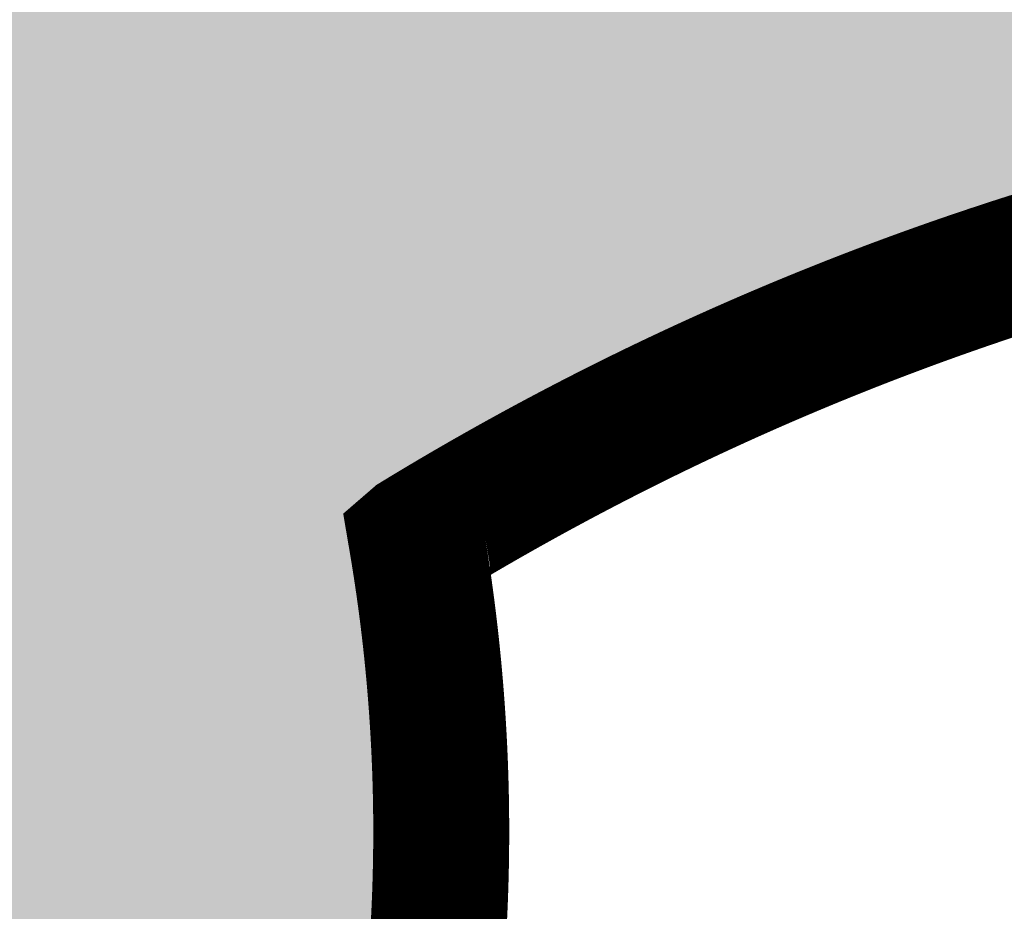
# Model space of a CAD drawing. Header units: feet. Extents: x 1609737 to 1611449, y 574802 to 575794.
# Tile 71 of 256: x 1610306.81 to 1610314.06, y 575085.49 to 575092.05. Entities that reach past the tile are written whole.
import ezdxf

# ---------------------------------------------------------------- set-up
doc = ezdxf.new("R2010")
doc.units = ezdxf.units.FT
doc.header["$MEASUREMENT"] = 0
for name, color, linetype in [('C-GROUTED-BLDR-HTCH-SINGLE', 79, 'Continuous'), ('C-THICKENED EDGE', 3, 'Continuous'), ('C-VOID FILLED RIPRAP', 23, 'Continuous')]:
    doc.layers.add(name, color=color, linetype=linetype)

msp = doc.modelspace()

# ---------------------------------------------------------------- hatches: boundary and pattern name
at = {"layer": 'C-GROUTED-BLDR-HTCH-SINGLE'}
h = msp.add_hatch(color=256, dxfattribs=at)
h.dxf.hatch_style = 1
edge = h.paths.add_edge_path()
edge.add_arc((1610316.381416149, 575074.7089830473), 23.37047450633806, 93.16217020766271, 111.87256529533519, ccw=False)
edge.add_arc((1610315.832433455, 574913.6122022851), 184.4331567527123, 85.39845757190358, 90.229945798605, ccw=False)
edge.add_line((1610330.628723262, 575097.4508791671), (1610331.589420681, 575096.0058023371))
edge.add_arc((1610329.73445033, 575094.818893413), 2.202196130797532, -34.10861566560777, 32.61328029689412, ccw=False)
edge.add_line((1610331.557815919, 575093.5839821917), (1610330.130892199, 575093.3956249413))
edge.add_line((1610330.130892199, 575093.3956249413), (1610327.538104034, 575093.0140339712))
edge.add_arc((1610353.769906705, 574938.1355374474), 157.0842326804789, 99.61297061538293, 104.3287267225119)
edge.add_arc((1610318.703709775, 575074.2705784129), 16.50820328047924, 103.3430100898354, 123.1728165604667)
edge.add_arc((1610297.059208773, 575085.9405079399), 12.79335554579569, -15.56353181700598, 9.664963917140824, ccw=False)
edge.add_arc((1610325.683688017, 575077.9680457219), 16.92063048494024, 164.4364681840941, 210.9882226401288)
edge.add_arc((1610300.754409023, 575062.9959972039), 12.15910795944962, -28.825794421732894, 30.98822264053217, ccw=False)
edge.add_arc((1610321.085541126, 575051.8069404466), 11.04757046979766, 151.174205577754, 207.3019100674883)
edge.add_arc((1610298.440657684, 575146.1925138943), 100.2767645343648, 257.7148752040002, 277.34975181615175, ccw=False)
edge.add_line((1610277.104096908, 575048.2120021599), (1610285.343801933, 575074.6300769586))
edge.add_arc((1610291.439735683, 575075.2288323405), 6.125268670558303, 141.7102701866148, 185.6097175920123, ccw=False)
edge.add_arc((1610278.479811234, 575084.8156880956), 9.99999999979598, 324.6098917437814, 343.2135960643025)
edge.add_arc((1610289.633561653, 575117.3051751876), 35.41279219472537, 265.115733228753, 267.4430163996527, ccw=False)
edge.add_arc((1610297.938967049, 575146.5980482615), 65.56182885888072, 224.5964999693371, 260.05689855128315, ccw=False)
edge.add_arc((1610198.470527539, 575061.0641788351), 65.92852349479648, 36.81035636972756, 38.7497064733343)
edge.add_line((1610249.887371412, 575102.3301257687), (1610248.788713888, 575103.6562827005))
edge.add_arc((1610246.109535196, 575101.7983129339), 3.260375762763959, 34.74072106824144, 103.0919639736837)
edge.add_arc((1610245.10869897, 575108.5883866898), 3.623948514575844, 203.5718451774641, 274.1508850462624, ccw=False)
edge.add_line((1610241.787135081, 575107.1391744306), (1610242.012565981, 575108.1134335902))
edge.add_line((1610242.012565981, 575108.1134335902), (1610236.159054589, 575109.4598738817))
edge.add_line((1610236.159054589, 575109.4598738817), (1610236.170780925, 575109.4671253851))
edge.add_line((1610236.170780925, 575109.4671253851), (1610236.172768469, 575109.4640058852))
edge.add_line((1610236.172768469, 575109.4640058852), (1610235.538605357, 575110.4593409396))
edge.add_line((1610235.538605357, 575110.4593409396), (1610233.521376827, 575113.6880918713))
edge.add_line((1610233.521376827, 575113.6880918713), (1610231.506340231, 575116.9182112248))
edge.add_line((1610231.506340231, 575116.9182112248), (1610230.883699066, 575117.916309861))
edge.add_line((1610230.883699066, 575117.916309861), (1610232.251349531, 575123.6821908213))
edge.add_arc((1610232.103873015, 575125.3243222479), 1.648740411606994, 275.1318511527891, 345.5369916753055)
edge.add_arc((1610236.268058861, 575123.8182373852), 2.791157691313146, 109.5743367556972, 156.9172025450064, ccw=False)
edge.add_arc((1610233.472801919, 575131.5478413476), 5.428406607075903, 290.0394540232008, 317.0243335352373)
edge.add_arc((1610239.42741735, 575126.6198867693), 2.332128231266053, 98.17647146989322, 148.2419603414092, ccw=False)
edge.add_arc((1610239.016144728, 575131.2499733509), 2.323028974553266, 271.9634514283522, 331.6953074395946)
edge.add_line((1610241.061428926, 575130.148485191), (1610248.536678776, 575117.1141299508))
edge.add_line((1610248.536678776, 575117.1141299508), (1610257.01672343, 575107.3576493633))
edge.add_line((1610257.01672343, 575107.3576493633), (1610269.389732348, 575099.2754526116))
edge.add_line((1610269.389732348, 575099.2754526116), (1610276.143500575, 575095.9704919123))
edge.add_line((1610276.143500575, 575095.9704919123), (1610287.83348331, 575093.0855391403))
edge.add_arc((1610292.946841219, 575123.8192557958), 31.15618347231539, 260.5538732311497, 293.5222095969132)
edge.add_arc((1610294.089428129, 575089.2385815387), 12.79335554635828, 28.03659799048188, 28.036950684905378, ccw=False)
edge.add_line((1610305.381451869, 575095.2519122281), (1610307.674898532, 575096.3971279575))

# ---------------------------------------------------------------- linework, layer by layer
msp.add_lwpolyline([(1610287.83348331, 575093.0855391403, 0.1448520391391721), (1610305.381414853, 575095.251981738, -1.538919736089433e-06), (1610305.381451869, 575095.2519122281), (1610307.674898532, 575096.3971279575, -0.08182136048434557), (1610315.092247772, 575098.043873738, -0.02108446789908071), (1610330.628723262, 575097.4508791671), (1610331.589420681, 575096.0058023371, -0.2996429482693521), (1610331.557815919, 575093.5839821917), (1610330.130892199, 575093.3956249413), (1610327.538104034, 575093.0140339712, 0.02057927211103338), (1610314.893943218, 575090.3331577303, 0.08674041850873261), (1610309.670979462, 575088.0883408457, -0.1105268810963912), (1610309.383477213, 575082.5079646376, 0.2059606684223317), (1610311.178085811, 575069.2562582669, -0.2670796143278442), (1610311.406878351, 575057.1335059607, 0.2499199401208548), (1610311.26864855, 575046.7396499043, -0.08588354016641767), (1610277.104096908, 575048.2120021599)], format="xyb", dxfattribs=at)
at = {"layer": 'C-THICKENED EDGE', "const_width": 1, "flags": 128}
msp.add_lwpolyline([(1610309.868084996, 575084.9915988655), (1610309.869009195, 575085.0024649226), (1610309.869924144, 575085.0133319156), (1610309.870829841, 575085.0241998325), (1610309.871726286, 575085.0350686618), (1610309.872613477, 575085.0459383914), (1610309.873491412, 575085.0568090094), (1610309.87436009, 575085.0676805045), (1610309.87521951, 575085.0785528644), (1610309.876069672, 575085.0894260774), (1610309.876910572, 575085.1003001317), (1610309.877742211, 575085.1111750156), (1610309.878564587, 575085.1220507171), (1610309.879377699, 575085.1329272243), (1610309.880181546, 575085.1438045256), (1610309.880976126, 575085.154682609), (1610309.881761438, 575085.1655614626), (1610309.882537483, 575085.1764410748), (1610309.883304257, 575085.1873214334), (1610309.884061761, 575085.1982025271), (1610309.884809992, 575085.2090843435), (1610309.885548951, 575085.2199668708), (1610309.886278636, 575085.2308500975), (1610309.886999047, 575085.2417340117), (1610309.887710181, 575085.2526186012), (1610309.888412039, 575085.2635038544), (1610309.889104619, 575085.2743897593), (1610309.889787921, 575085.2852763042), (1610309.890461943, 575085.2961634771), (1610309.891126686, 575085.3070512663), (1610309.891782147, 575085.3179396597), (1610309.892428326, 575085.3288286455), (1610309.893065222, 575085.339718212), (1610309.893692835, 575085.3506083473), (1610309.894311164, 575085.3614990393), (1610309.894920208, 575085.3723902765), (1610309.895519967, 575085.3832820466), (1610309.896110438, 575085.394174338), (1610309.896691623, 575085.4050671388), (1610309.897263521, 575085.415960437), (1610309.897826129, 575085.4268542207), (1610309.898379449, 575085.4377484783), (1610309.89892348, 575085.4486431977), (1610309.89945822, 575085.4595383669), (1610309.89998367, 575085.4704339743), (1610309.900499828, 575085.4813300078), (1610309.901006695, 575085.4922264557), (1610309.90150427, 575085.503123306), (1610309.901992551, 575085.5140205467), (1610309.90247154, 575085.5249181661), (1610309.902941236, 575085.5358161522), (1610309.903401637, 575085.5467144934), (1610309.903852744, 575085.5576131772), (1610309.904294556, 575085.5685121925), (1610309.904727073, 575085.5794115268), (1610309.905150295, 575085.5903111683), (1610309.905564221, 575085.6012111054), (1610309.905968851, 575085.612111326), (1610309.906364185, 575085.623011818), (1610309.906750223, 575085.63391257), (1610309.907126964, 575085.6448135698), (1610309.907494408, 575085.6557148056), (1610309.907852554, 575085.6666162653), (1610309.908201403, 575085.6775179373), (1610309.908540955, 575085.6884198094), (1610309.908871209, 575085.6993218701), (1610309.909192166, 575085.7102241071), (1610309.909503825, 575085.721126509), (1610309.909806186, 575085.7320290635), (1610309.910099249, 575085.7429317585), (1610309.910383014, 575085.7538345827), (1610309.910657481, 575085.764737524), (1610309.91092265, 575085.7756405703), (1610309.911178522, 575085.7865437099), (1610309.911425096, 575085.7974469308), (1610309.911662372, 575085.8083502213), (1610309.911890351, 575085.8192535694), (1610309.912109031, 575085.8301569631), (1610309.912318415, 575085.8410603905), (1610309.912518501, 575085.8519638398), (1610309.91270929, 575085.8628672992), (1610309.912890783, 575085.8737707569), (1610309.913062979, 575085.8846742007), (1610309.913225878, 575085.8955776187), (1610309.913379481, 575085.9064809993), (1610309.913523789, 575085.9173843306), (1610309.913658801, 575085.9282876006), (1610309.913784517, 575085.9391907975), (1610309.913900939, 575085.9500939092), (1610309.914008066, 575085.9609969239), (1610309.914105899, 575085.9718998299), (1610309.914194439, 575085.9828026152), (1610309.914273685, 575085.9937052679), (1610309.914343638, 575086.0046077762), (1610309.914404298, 575086.015510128), (1610309.914455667, 575086.0264123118), (1610309.914497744, 575086.0373143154), (1610309.91453053, 575086.0482161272), (1610309.914554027, 575086.0591177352), (1610309.914568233, 575086.0700191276), (1610309.91457315, 575086.0809202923), (1610309.914568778, 575086.0918212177), (1610309.914555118, 575086.1027218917), (1610309.914532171, 575086.1136223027), (1610309.914499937, 575086.1245224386), (1610309.914458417, 575086.1354222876), (1610309.914407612, 575086.1463218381), (1610309.914347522, 575086.1572210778), (1610309.914278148, 575086.1681199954), (1610309.914199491, 575086.1790185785), (1610309.914111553, 575086.1899168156), (1610309.914014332, 575086.2008146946), (1610309.913907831, 575086.2117122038), (1610309.913792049, 575086.2226093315), (1610309.91366699, 575086.2335060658), (1610309.913532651, 575086.2444023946), (1610309.913389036, 575086.2552983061), (1610309.913236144, 575086.2661937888), (1610309.913073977, 575086.2770888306), (1610309.912902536, 575086.2879834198), (1610309.912721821, 575086.2988775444), (1610309.912531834, 575086.3097711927), (1610309.912332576, 575086.3206643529), (1610309.912124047, 575086.3315570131), (1610309.911906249, 575086.3424491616), (1610309.911679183, 575086.3533407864), (1610309.91144285, 575086.364231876), (1610309.911197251, 575086.3751224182), (1610309.910942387, 575086.3860124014), (1610309.91067826, 575086.3969018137), (1610309.91040487, 575086.4077906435), (1610309.910122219, 575086.4186788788), (1610309.909830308, 575086.4295665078), (1610309.909529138, 575086.4404535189), (1610309.909218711, 575086.4513399), (1610309.908899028, 575086.4622256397), (1610309.908570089, 575086.473110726), (1610309.908231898, 575086.4839951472), (1610309.907884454, 575086.4948788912), (1610309.907527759, 575086.5057619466), (1610309.907161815, 575086.5166443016), (1610309.906786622, 575086.5275259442), (1610309.906402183, 575086.5384068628), (1610309.906008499, 575086.5492870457), (1610309.905605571, 575086.560166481), (1610309.905193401, 575086.5710451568), (1610309.90477199, 575086.5819230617), (1610309.90434134, 575086.5928001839), (1610309.903901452, 575086.6036765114), (1610309.903452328, 575086.6145520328), (1610309.90299397, 575086.6254267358), (1610309.902526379, 575086.6363006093), (1610309.902049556, 575086.6471736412), (1610309.901563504, 575086.6580458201), (1610309.901068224, 575086.6689171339), (1610309.900563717, 575086.679787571), (1610309.900049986, 575086.6906571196), (1610309.899527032, 575086.7015257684), (1610309.898994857, 575086.7123935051), (1610309.898453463, 575086.7232603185), (1610309.897902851, 575086.7341261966), (1610309.897343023, 575086.7449911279), (1610309.896773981, 575086.7558551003), (1610309.896195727, 575086.7667181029), (1610309.895608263, 575086.777580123), (1610309.895011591, 575086.7884411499), (1610309.894405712, 575086.7993011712), (1610309.893790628, 575086.8101601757), (1610309.893166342, 575086.8210181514), (1610309.892532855, 575086.8318750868), (1610309.89189017, 575086.8427309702), (1610309.891238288, 575086.8535857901), (1610309.890577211, 575086.8644395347), (1610309.889906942, 575086.8752921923), (1610309.889227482, 575086.8861437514), (1610309.888538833, 575086.8969942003), (1610309.887840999, 575086.9078435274), (1610309.88713398, 575086.9186917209), (1610309.886417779, 575086.9295387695), (1610309.885692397, 575086.9403846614), (1610309.884957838, 575086.9512293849), (1610309.884214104, 575086.9620729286), (1610309.883461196, 575086.9729152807), (1610309.882699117, 575086.9837564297), (1610309.881927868, 575086.9945963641), (1610309.881147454, 575087.0054350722), (1610309.880357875, 575087.0162725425), (1610309.879559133, 575087.0271087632), (1610309.878751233, 575087.0379437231), (1610309.877934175, 575087.0487774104), (1610309.877107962, 575087.0596098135), (1610309.876272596, 575087.0704409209), (1610309.87542808, 575087.0812707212), (1610309.874574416, 575087.0920992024), (1610309.873711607, 575087.1029263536), (1610309.872839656, 575087.1137521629), (1610309.871958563, 575087.1245766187), (1610309.871068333, 575087.1353997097), (1610309.870168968, 575087.1462214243), (1610309.86926047, 575087.157041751), (1610309.868342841, 575087.1678606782), (1610309.867416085, 575087.1786781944), (1610309.866480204, 575087.1894942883), (1610309.865535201, 575087.2003089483), (1610309.864581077, 575087.2111221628), (1610309.863617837, 575087.2219339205), (1610309.862645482, 575087.2327442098), (1610309.861664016, 575087.2435530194), (1610309.86067344, 575087.2543603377), (1610309.859673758, 575087.2651661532), (1610309.858664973, 575087.2759704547), (1610309.857647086, 575087.2867732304), (1610309.856620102, 575087.2975744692), (1610309.855584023, 575087.3083741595), (1610309.854538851, 575087.3191722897), (1610309.853484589, 575087.3299688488), (1610309.852421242, 575087.3407638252), (1610309.85134881, 575087.3515572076), (1610309.850267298, 575087.3623489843), (1610309.849176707, 575087.3731391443), (1610309.848077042, 575087.3839276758), (1610309.846968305, 575087.3947145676), (1610309.845850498, 575087.4054998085), (1610309.844723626, 575087.4162833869), (1610309.843587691, 575087.4270652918), (1610309.842442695, 575087.4378455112), (1610309.841288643, 575087.4486240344), (1610309.840125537, 575087.4594008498), (1610309.838953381, 575087.4701759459), (1610309.837772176, 575087.4809493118), (1610309.836581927, 575087.4917209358), (1610309.835382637, 575087.5024908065), (1610309.834174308, 575087.5132589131), (1610309.832956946, 575087.524025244), (1610309.831730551, 575087.5347897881), (1610309.830495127, 575087.5455525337), (1610309.829250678, 575087.5563134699), (1610309.827997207, 575087.5670725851), (1610309.826734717, 575087.5778298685), (1610309.825463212, 575087.5885853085), (1610309.824182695, 575087.599338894), (1610309.822893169, 575087.6100906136), (1610309.821594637, 575087.6208404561), (1610309.820287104, 575087.6315884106), (1610309.818970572, 575087.6423344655), (1610309.817645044, 575087.6530786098), (1610309.816310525, 575087.6638208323), (1610309.814967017, 575087.6745611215), (1610309.813614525, 575087.6852994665), (1610309.812253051, 575087.6960358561), (1610309.810882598, 575087.7067702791), (1610309.809503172, 575087.7175027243), (1610309.808114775, 575087.7282331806), (1610309.80671741, 575087.7389616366), (1610309.805311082, 575087.7496880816), (1610309.803895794, 575087.7604125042), (1610309.802471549, 575087.7711348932), (1610309.801038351, 575087.7818552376), (1610309.799596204, 575087.7925735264), (1610309.798145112, 575087.8032897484), (1610309.796685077, 575087.8140038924), (1610309.795216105, 575087.8247159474), (1610309.793738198, 575087.8354259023), (1610309.79225136, 575087.8461337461), (1610309.790755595, 575087.8568394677), (1610309.789250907, 575087.867543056), (1610309.7877373, 575087.8782444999), (1610309.786214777, 575087.8889437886), (1610309.784683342, 575087.8996409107), (1610309.783143, 575087.9103358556), (1610309.781593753, 575087.921028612), (1610309.780035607, 575087.931719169), (1610309.778468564, 575087.9424075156), (1610309.776892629, 575087.9530936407), (1610309.775307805, 575087.9637775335), (1610309.773714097, 575087.974459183), (1610309.772111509, 575087.9851385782), (1610309.770500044, 575087.995815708), (1610309.768879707, 575088.0064905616), (1610309.767250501, 575088.017163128), (1610309.765612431, 575088.0278333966), (1610309.763965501, 575088.0385013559), (1610309.762309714, 575088.0491669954), (1610309.760645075, 575088.0598303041), (1610309.758971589, 575088.0704912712), (1610309.757289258, 575088.0811498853), (1610309.755598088, 575088.0918061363), (1610309.753898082, 575088.1024600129), (1610309.752189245, 575088.1131115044), (1610309.75047158, 575088.1237605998), (1610309.748745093, 575088.1344072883), (1610309.747009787, 575088.1450515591), (1610309.745265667, 575088.1556934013), (1610309.743512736, 575088.1663328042), (1610309.741750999, 575088.1769697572), (1610309.739980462, 575088.1876042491), (1610309.738201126, 575088.1982362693), (1610309.736412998, 575088.208865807), (1610309.734616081, 575088.2194928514), (1610309.733714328, 575088.2248054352), (1610309.733601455, 575088.2254694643), (1610309.734285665, 575088.2260610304), (1610309.736149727, 575088.2271989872), (1610309.739878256, 575088.229474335), (1610309.754797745, 575088.238568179), (1610309.769725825, 575088.247649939), (1610309.78466248, 575088.2567196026), (1610309.799607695, 575088.2657771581), (1610309.814561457, 575088.2748225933), (1610309.829523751, 575088.2838558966), (1610309.844494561, 575088.2928770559), (1610309.859473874, 575088.3018860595), (1610309.874461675, 575088.3108828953), (1610309.889457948, 575088.3198675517), (1610309.90446268, 575088.3288400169), (1610309.919475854, 575088.3378002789), (1610309.934497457, 575088.346748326), (1610309.949527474, 575088.3556841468), (1610309.96456589, 575088.3646077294), (1610309.97961269, 575088.373519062), (1610309.994667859, 575088.382418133), (1610310.009731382, 575088.3913049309), (1610310.024803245, 575088.400179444), (1610310.039883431, 575088.4090416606), (1610310.054971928, 575088.4178915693), (1610310.070068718, 575088.4267291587), (1610310.085173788, 575088.4355544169), (1610310.100287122, 575088.4443673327), (1610310.115408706, 575088.4531678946), (1610310.130538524, 575088.4619560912), (1610310.145676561, 575088.4707319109), (1610310.160822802, 575088.4794953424), (1610310.175977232, 575088.4882463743), (1610310.191139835, 575088.4969849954), (1610310.206310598, 575088.5057111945), (1610310.221489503, 575088.5144249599), (1610310.236676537, 575088.5231262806), (1610310.251871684, 575088.5318151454), (1610310.267074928, 575088.5404915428), (1610310.282286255, 575088.5491554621), (1610310.297505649, 575088.5578068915), (1610310.312733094, 575088.5664458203), (1610310.327968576, 575088.5750722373), (1610310.343212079, 575088.5836861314), (1610310.358463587, 575088.5922874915), (1610310.373723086, 575088.6008763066), (1610310.38899056, 575088.6094525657), (1610310.404265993, 575088.6180162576), (1610310.419549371, 575088.6265673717), (1610310.434840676, 575088.6351058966), (1610310.450139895, 575088.643631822), (1610310.465447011, 575088.6521451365), (1610310.480762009, 575088.6606458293), (1610310.496084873, 575088.6691338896), (1610310.511415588, 575088.6776093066), (1610310.526754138, 575088.6860720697), (1610310.542100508, 575088.694522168), (1610310.557454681, 575088.7029595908), (1610310.572816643, 575088.7113843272), (1610310.588186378, 575088.7197963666), (1610310.603563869, 575088.7281956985), (1610310.618949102, 575088.7365823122), (1610310.63434206, 575088.7449561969), (1610310.649742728, 575088.7533173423), (1610310.665151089, 575088.7616657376), (1610310.680567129, 575088.7700013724), (1610310.69599083, 575088.7783242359), (1610310.711422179, 575088.7866343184), (1610310.726861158, 575088.7949316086), (1610310.742307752, 575088.8032160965), (1610310.757761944, 575088.8114877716), (1610310.77322372, 575088.8197466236), (1610310.788693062, 575088.827992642), (1610310.804169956, 575088.8362258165), (1610310.819654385, 575088.8444461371), (1610310.835146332, 575088.8526535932), (1610310.850645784, 575088.8608481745), (1610310.866152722, 575088.8690298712), (1610310.881667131, 575088.8771986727), (1610310.897188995, 575088.885354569), (1610310.912718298, 575088.89349755), (1610310.928255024, 575088.9016276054), (1610310.943799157, 575088.9097447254), (1610310.95935068, 575088.9178488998), (1610310.974909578, 575088.9259401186), (1610310.990475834, 575088.9340183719), (1610311.006049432, 575088.9420836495), (1610311.021630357, 575088.9501359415), (1610311.03721859, 575088.958175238), (1610311.052814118, 575088.9662015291), (1610311.068416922, 575088.974214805), (1610311.084026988, 575088.982215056), (1610311.099644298, 575088.9902022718), (1610311.115268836, 575088.9981764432), (1610311.130900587, 575089.0061375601), (1610311.146539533, 575089.0140856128), (1610311.162185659, 575089.0220205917), (1610311.177838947, 575089.029942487), (1610311.193499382, 575089.0378512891), (1610311.209166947, 575089.0457469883), (1610311.224841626, 575089.0536295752), (1610311.240523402, 575089.0614990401), (1610311.256212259, 575089.0693553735), (1610311.27190818, 575089.0771985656), (1610311.287611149, 575089.0850286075), (1610311.303321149, 575089.0928454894), (1610311.319038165, 575089.1006492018), (1610311.334762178, 575089.1084397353), (1610311.350493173, 575089.1162170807), (1610311.366231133, 575089.1239812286), (1610311.381976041, 575089.1317321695), (1610311.397727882, 575089.1394698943), (1610311.413486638, 575089.1471943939), (1610311.429252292, 575089.1549056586), (1610311.445024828, 575089.1626036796), (1610311.46080423, 575089.1702884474), (1610311.476590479, 575089.1779599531), (1610311.492383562, 575089.1856181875), (1610311.508183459, 575089.1932631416), (1610311.523990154, 575089.2008948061), (1610311.539803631, 575089.208513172), (1610311.555623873, 575089.2161182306), (1610311.571450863, 575089.2237099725), (1610311.587284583, 575089.231288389), (1610311.603125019, 575089.2388534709), (1610311.618972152, 575089.2464052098), (1610311.634825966, 575089.2539435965), (1610311.650686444, 575089.2614686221), (1610311.666553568, 575089.2689802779), (1610311.682427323, 575089.2764785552), (1610311.69830769, 575089.283963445), (1610311.714194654, 575089.2914349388), (1610311.730088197, 575089.2988930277), (1610311.745988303, 575089.3063377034), (1610311.761894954, 575089.3137689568), (1610311.777808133, 575089.3211867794), (1610311.793727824, 575089.3285911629), (1610311.809654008, 575089.3359820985), (1610311.82558667, 575089.3433595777), (1610311.841525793, 575089.350723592), (1610311.857471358, 575089.358074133), (1610311.873423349, 575089.3654111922), (1610311.889381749, 575089.3727347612), (1610311.905346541, 575089.3800448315), (1610311.921317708, 575089.387341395), (1610311.937295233, 575089.3946244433), (1610311.953279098, 575089.4018939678), (1610311.969269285, 575089.4091499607), (1610311.98526578, 575089.4163924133), (1610312.001268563, 575089.423621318), (1610312.017277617, 575089.4308366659), (1610312.033292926, 575089.4380384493), (1610312.049314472, 575089.44522666), (1610312.065342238, 575089.4524012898), (1610312.081376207, 575089.4595623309), (1610312.097416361, 575089.4667097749), (1610312.113462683, 575089.4738436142), (1610312.129515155, 575089.4809638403), (1610312.145573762, 575089.4880704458), (1610312.161638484, 575089.4951634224), (1610312.177709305, 575089.5022427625), (1610312.193786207, 575089.509308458), (1610312.209869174, 575089.5163605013), (1610312.225958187, 575089.5233988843), (1610312.242053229, 575089.5304235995), (1610312.258154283, 575089.537434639), (1610312.274261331, 575089.5444319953), (1610312.290374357, 575089.5514156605), (1610312.306493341, 575089.5583856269), (1610312.322618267, 575089.5653418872), (1610312.338749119, 575089.5722844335), (1610312.354885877, 575089.5792132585), (1610312.371028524, 575089.5861283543), (1610312.387177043, 575089.5930297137), (1610312.403331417, 575089.5999173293), (1610312.419491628, 575089.6067911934), (1610312.435657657, 575089.6136512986), (1610312.451829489, 575089.6204976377), (1610312.468007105, 575089.6273302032), (1610312.484190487, 575089.634148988), (1610312.500379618, 575089.6409539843), (1610312.516574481, 575089.6477451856), (1610312.532775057, 575089.6545225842), (1610312.548981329, 575089.6612861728), (1610312.565193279, 575089.6680359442), (1610312.58141089, 575089.6747718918), (1610312.597634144, 575089.681494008), (1610312.613863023, 575089.6882022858), (1610312.630097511, 575089.6948967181), (1610312.646337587, 575089.7015772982), (1610312.662583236, 575089.7082440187), (1610312.678834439, 575089.7148968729), (1610312.69509118, 575089.7215358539), (1610312.711353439, 575089.7281609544), (1610312.727621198, 575089.7347721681), (1610312.743894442, 575089.7413694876), (1610312.76017315, 575089.7479529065), (1610312.776457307, 575089.754522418), (1610312.792746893, 575089.7610780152), (1610312.809041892, 575089.7676196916), (1610312.825342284, 575089.77414744), (1610312.841648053, 575089.7806612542), (1610312.85795918, 575089.7871611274), (1610312.874275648, 575089.7936470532), (1610312.890597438, 575089.8001190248), (1610312.906924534, 575089.8065770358), (1610312.923256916, 575089.8130210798), (1610312.939594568, 575089.8194511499), (1610312.95593747, 575089.8258672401), (1610312.972285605, 575089.8322693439), (1610312.988638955, 575089.8386574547), (1610313.004997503, 575089.8450315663), (1610313.02136123, 575089.8513916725), (1610313.037730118, 575089.8577377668), (1610313.05410415, 575089.8640698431), (1610313.070483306, 575089.870387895), (1610313.08686757, 575089.8766919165), (1610313.103256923, 575089.8829819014), (1610313.119651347, 575089.8892578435), (1610313.136050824, 575089.8955197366), (1610313.152455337, 575089.9017675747), (1610313.168864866, 575089.9080013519), (1610313.185279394, 575089.914221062), (1610313.201698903, 575089.9204266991), (1610313.218123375, 575089.9266182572), (1610313.234552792, 575089.9327957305), (1610313.250987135, 575089.9389591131), (1610313.267426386, 575089.945108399), (1610313.283870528, 575089.9512435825), (1610313.300319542, 575089.9573646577), (1610313.31677341, 575089.9634716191), (1610313.333232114, 575089.9695644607), (1610313.349695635, 575089.9756431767), (1610313.366163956, 575089.9817077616), (1610313.382637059, 575089.9877582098), (1610313.399114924, 575089.9937945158), (1610313.415597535, 575089.9998166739), (1610313.432084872, 575090.0058246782), (1610313.448576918, 575090.0118185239), (1610313.465073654, 575090.0177982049), (1610313.481575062, 575090.023763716), (1610313.498081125, 575090.029715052), (1610313.514591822, 575090.0356522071), (1610313.531107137, 575090.0415751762), (1610313.547627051, 575090.0474839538), (1610313.564151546, 575090.0533785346), (1610313.580680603, 575090.0592589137), (1610313.597214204, 575090.0651250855), (1610313.613752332, 575090.0709770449), (1610313.630294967, 575090.0768147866), (1610313.646842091, 575090.0826383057), (1610313.663393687, 575090.088447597), (1610313.679949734, 575090.0942426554), (1610313.696510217, 575090.1000234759), (1610313.713075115, 575090.1057900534), (1610313.72964441, 575090.111542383), (1610313.746218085, 575090.1172804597), (1610313.762796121, 575090.1230042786), (1610313.7793785, 575090.1287138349), (1610313.795965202, 575090.1344091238), (1610313.81255621, 575090.1400901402), (1610313.829151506, 575090.1457568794), (1610313.845751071, 575090.1514093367), (1610313.862354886, 575090.1570475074), (1610313.878962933, 575090.1626713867), (1610313.895575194, 575090.1682809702), (1610313.91219165, 575090.1738762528), (1610313.928812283, 575090.1794572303), (1610313.945437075, 575090.1850238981), (1610313.962066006, 575090.1905762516), (1610313.978699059, 575090.196114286), (1610313.995336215, 575090.2016379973), (1610314.011977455, 575090.2071473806), (1610314.028622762, 575090.212642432), (1610314.045272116, 575090.2181231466), (1610314.061925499, 575090.2235895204), (1610314.078582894, 575090.229041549), (1610314.095244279, 575090.2344792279), (1610314.111909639, 575090.2399025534), (1610314.128578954, 575090.2453115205), (1610314.145252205, 575090.2507061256), (1610314.161929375, 575090.2560863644), (1610314.178610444, 575090.261452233), (1610314.195295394, 575090.2668037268), (1610314.211984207, 575090.2721408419), (1610314.228676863, 575090.2774635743), (1610314.245373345, 575090.2827719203), (1610314.262073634, 575090.2880658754), (1610314.278777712, 575090.2933454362), (1610314.295485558, 575090.2986105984), (1610314.312197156, 575090.3038613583), (1610314.328912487, 575090.3090977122), (1610314.345631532, 575090.314319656), (1610314.362354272, 575090.319527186), (1610314.379080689, 575090.3247202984), (1610314.395810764, 575090.3298989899), (1610314.412544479, 575090.3350632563), (1610314.429281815, 575090.3402130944), (1610314.446022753, 575090.3453485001), (1610314.462767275, 575090.35046947), (1610314.479515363, 575090.3555760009), (1610314.496266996, 575090.3606680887), (1610314.513022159, 575090.3657457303), (1610314.52978083, 575090.3708089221), (1610314.546542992, 575090.3758576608), (1610314.563308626, 575090.3808919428)], dxfattribs=at)
at = {"layer": 'C-VOID FILLED RIPRAP', "linetype": 'Continuous'}
msp.add_lwpolyline([(1610309.842889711, 575085.4851201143), (1610309.843275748, 575085.4960208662), (1610309.843652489, 575085.5069218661), (1610309.844019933, 575085.5178231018), (1610309.844378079, 575085.5287245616), (1610309.844726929, 575085.5396262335), (1610309.84506648, 575085.5505281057), (1610309.845396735, 575085.5614301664), (1610309.845717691, 575085.5723324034), (1610309.84602935, 575085.5832348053), (1610309.846331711, 575085.5941373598), (1610309.846624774, 575085.6050400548), (1610309.846908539, 575085.615942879), (1610309.847183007, 575085.6268458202), (1610309.847448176, 575085.6377488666), (1610309.847704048, 575085.6486520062), (1610309.847950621, 575085.659555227), (1610309.848187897, 575085.6704585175), (1610309.848415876, 575085.6813618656), (1610309.848634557, 575085.6922652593), (1610309.84884394, 575085.7031686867), (1610309.849044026, 575085.7140721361), (1610309.849234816, 575085.7249755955), (1610309.849416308, 575085.7358790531), (1610309.849588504, 575085.7467824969), (1610309.849751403, 575085.757685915), (1610309.849905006, 575085.7685892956), (1610309.850049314, 575085.7794926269), (1610309.850184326, 575085.7903958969), (1610309.850310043, 575085.8012990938), (1610309.850426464, 575085.8122022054), (1610309.850533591, 575085.8231052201), (1610309.850631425, 575085.8340081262), (1610309.850719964, 575085.8449109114), (1610309.85079921, 575085.8558135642), (1610309.850869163, 575085.8667160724), (1610309.850929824, 575085.8776184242), (1610309.850981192, 575085.8885206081), (1610309.85102327, 575085.8994226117), (1610309.851056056, 575085.9103244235), (1610309.851079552, 575085.9212260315), (1610309.851093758, 575085.9321274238), (1610309.851098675, 575085.9430285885), (1610309.851094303, 575085.9539295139), (1610309.851080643, 575085.964830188), (1610309.851057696, 575085.9757305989), (1610309.851025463, 575085.9866307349), (1610309.850983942, 575085.9975305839), (1610309.850933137, 575086.0084301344), (1610309.850873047, 575086.0193293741), (1610309.850803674, 575086.0302282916), (1610309.850725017, 575086.0411268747), (1610309.850637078, 575086.0520251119), (1610309.850539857, 575086.0629229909), (1610309.850433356, 575086.0738205), (1610309.850317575, 575086.0847176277), (1610309.850192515, 575086.095614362), (1610309.850058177, 575086.1065106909), (1610309.849914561, 575086.1174066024), (1610309.84976167, 575086.1283020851), (1610309.849599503, 575086.1391971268), (1610309.849428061, 575086.1500917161), (1610309.849247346, 575086.1609858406), (1610309.84905736, 575086.171879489), (1610309.848858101, 575086.1827726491), (1610309.848649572, 575086.1936653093), (1610309.848431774, 575086.2045574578), (1610309.848204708, 575086.2154490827), (1610309.847968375, 575086.2263401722), (1610309.847722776, 575086.2372307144), (1610309.847467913, 575086.2481206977), (1610309.847203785, 575086.2590101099), (1610309.846930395, 575086.2698989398), (1610309.846647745, 575086.280787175), (1610309.846355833, 575086.2916748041), (1610309.846054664, 575086.3025618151), (1610309.845744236, 575086.3134481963), (1610309.845424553, 575086.324333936), (1610309.845095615, 575086.3352190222), (1610309.844757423, 575086.3461034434), (1610309.844409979, 575086.3569871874), (1610309.844053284, 575086.3678702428), (1610309.84368734, 575086.3787525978), (1610309.843312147, 575086.3896342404), (1610309.842927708, 575086.400515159), (1610309.842534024, 575086.411395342), (1610309.842131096, 575086.4222747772), (1610309.841718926, 575086.433153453), (1610309.841297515, 575086.444031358), (1610309.840866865, 575086.4549084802), (1610309.840426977, 575086.4657848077), (1610309.839977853, 575086.476660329), (1610309.839519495, 575086.4875350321), (1610309.839051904, 575086.4984089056), (1610309.838575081, 575086.5092819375), (1610309.838089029, 575086.5201541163), (1610309.837593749, 575086.5310254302), (1610309.837089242, 575086.5418958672), (1610309.836575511, 575086.5527654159), (1610309.836052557, 575086.5636340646), (1610309.835520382, 575086.5745018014), (1610309.834978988, 575086.5853686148), (1610309.834428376, 575086.5962344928), (1610309.833868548, 575086.6070994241), (1610309.833299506, 575086.6179633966), (1610309.832721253, 575086.6288263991), (1610309.832133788, 575086.6396884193), (1610309.831537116, 575086.6505494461), (1610309.830931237, 575086.6614094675), (1610309.830316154, 575086.6722684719), (1610309.829691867, 575086.6831264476), (1610309.829058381, 575086.693983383), (1610309.828415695, 575086.7048392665), (1610309.827763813, 575086.7156940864), (1610309.827102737, 575086.726547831), (1610309.826432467, 575086.7374004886), (1610309.825753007, 575086.7482520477), (1610309.825064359, 575086.7591024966), (1610309.824366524, 575086.7699518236), (1610309.823659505, 575086.7808000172), (1610309.822943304, 575086.7916470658), (1610309.822217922, 575086.8024929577), (1610309.821483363, 575086.8133376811), (1610309.820739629, 575086.8241812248), (1610309.819986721, 575086.835023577), (1610309.819224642, 575086.845864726), (1610309.818453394, 575086.8567046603), (1610309.817672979, 575086.8675433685), (1610309.8168834, 575086.8783808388), (1610309.816084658, 575086.8892170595), (1610309.815276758, 575086.9000520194), (1610309.8144597, 575086.9108857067), (1610309.813633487, 575086.9217181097), (1610309.812798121, 575086.9325492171), (1610309.811953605, 575086.9433790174), (1610309.811099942, 575086.9542074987), (1610309.810237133, 575086.9650346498), (1610309.809365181, 575086.9758604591), (1610309.808484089, 575086.9866849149), (1610309.807593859, 575086.9975080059), (1610309.806694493, 575087.0083297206), (1610309.805785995, 575087.0191500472), (1610309.804868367, 575087.0299689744), (1610309.803941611, 575087.0407864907), (1610309.80300573, 575087.0516025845), (1610309.802060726, 575087.0624172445), (1610309.801106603, 575087.073230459), (1610309.800143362, 575087.0840422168), (1610309.799171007, 575087.0948525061), (1610309.798189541, 575087.1056613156), (1610309.797198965, 575087.116468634), (1610309.796199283, 575087.1272744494), (1610309.795190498, 575087.1380787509), (1610309.794172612, 575087.1488815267), (1610309.793145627, 575087.1596827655), (1610309.792109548, 575087.1704824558), (1610309.791064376, 575087.1812805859), (1610309.790010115, 575087.1920771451), (1610309.788946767, 575087.2028721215), (1610309.787874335, 575087.2136655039), (1610309.786792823, 575087.2244572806), (1610309.785702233, 575087.2352474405), (1610309.784602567, 575087.246035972), (1610309.78349383, 575087.2568228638), (1610309.782376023, 575087.2676081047), (1610309.781249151, 575087.2783916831), (1610309.780113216, 575087.289173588), (1610309.778968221, 575087.2999538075), (1610309.777814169, 575087.3107323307), (1610309.776651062, 575087.321509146), (1610309.775478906, 575087.3322842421), (1610309.774297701, 575087.343057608), (1610309.773107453, 575087.353829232), (1610309.771908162, 575087.3645991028), (1610309.770699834, 575087.3753672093), (1610309.769482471, 575087.3861335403), (1610309.768256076, 575087.3968980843), (1610309.767020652, 575087.40766083), (1610309.765776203, 575087.4184217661), (1610309.764522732, 575087.4291808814), (1610309.763260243, 575087.4399381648), (1610309.761988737, 575087.4506936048), (1610309.76070822, 575087.4614471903), (1610309.759418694, 575087.4721989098), (1610309.758120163, 575087.4829487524), (1610309.756812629, 575087.4936967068), (1610309.755496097, 575087.5044427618), (1610309.754170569, 575087.5151869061), (1610309.75283605, 575087.5259291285), (1610309.751492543, 575087.5366694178), (1610309.75014005, 575087.5474077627), (1610309.748778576, 575087.5581441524), (1610309.747408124, 575087.5688785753), (1610309.746028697, 575087.5796110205), (1610309.744640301, 575087.5903414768), (1610309.743242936, 575087.6010699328), (1610309.741836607, 575087.6117963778), (1610309.740421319, 575087.6225208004), (1610309.738997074, 575087.6332431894), (1610309.737563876, 575087.6439635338), (1610309.736121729, 575087.6546818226), (1610309.734670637, 575087.6653980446), (1610309.733210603, 575087.6761121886), (1610309.73174163, 575087.6868242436), (1610309.730263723, 575087.6975341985), (1610309.728776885, 575087.7082420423), (1610309.72728112, 575087.7189477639), (1610309.725776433, 575087.7296513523), (1610309.724262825, 575087.7403527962), (1610309.722740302, 575087.7510520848), (1610309.721208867, 575087.7617492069), (1610309.719668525, 575087.7724441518), (1610309.718119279, 575087.7831369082), (1610309.716561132, 575087.7938274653), (1610309.714994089, 575087.8045158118), (1610309.713418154, 575087.815201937), (1610309.71183333, 575087.8258858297), (1610309.710239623, 575087.8365674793), (1610309.708637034, 575087.8472468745), (1610309.707025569, 575087.8579240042), (1610309.705405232, 575087.8685988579), (1610309.703776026, 575087.8792714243), (1610309.702137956, 575087.8899416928), (1610309.700491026, 575087.9006096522), (1610309.69883524, 575087.9112752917), (1610309.697170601, 575087.9219386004), (1610309.695497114, 575087.9325995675), (1610309.693814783, 575087.9432581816), (1610309.692123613, 575087.9539144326), (1610309.690423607, 575087.9645683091), (1610309.68871477, 575087.9752198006), (1610309.686997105, 575087.985868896), (1610309.685270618, 575087.9965155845), (1610309.683535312, 575088.0071598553), (1610309.681791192, 575088.0178016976), (1610309.680038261, 575088.0284411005), (1610309.678276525, 575088.0390780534), (1610309.676505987, 575088.0497125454), (1610309.674726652, 575088.0603445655), (1610309.672938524, 575088.0709741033), (1610309.671141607, 575088.0816011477), (1610309.670239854, 575088.0869137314), (1610309.670126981, 575088.0875777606), (1610309.67081119, 575088.0881693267), (1610309.672675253, 575088.0893072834), (1610309.676403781, 575088.0915826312), (1610309.69132327, 575088.1006764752), (1610309.70625135, 575088.1097582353), (1610309.721188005, 575088.1188278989), (1610309.73613322, 575088.1278854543), (1610309.751086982, 575088.1369308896), (1610309.766049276, 575088.1459641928), (1610309.781020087, 575088.1549853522), (1610309.7959994, 575088.1639943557), (1610309.8109872, 575088.1729911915), (1610309.825983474, 575088.1819758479), (1610309.840988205, 575088.1909483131), (1610309.85600138, 575088.1999085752), (1610309.871022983, 575088.2088566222), (1610309.886053, 575088.217792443), (1610309.901091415, 575088.2267160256), (1610309.916138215, 575088.2356273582), (1610309.931193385, 575088.2445264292), (1610309.946256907, 575088.2534132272), (1610309.96132877, 575088.2622877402), (1610309.976408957, 575088.2711499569), (1610309.991497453, 575088.2799998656), (1610310.006594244, 575088.288837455), (1610310.021699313, 575088.2976627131), (1610310.036812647, 575088.306475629), (1610310.051934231, 575088.3152761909), (1610310.067064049, 575088.3240643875), (1610310.082202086, 575088.3328402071), (1610310.097348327, 575088.3416036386), (1610310.112502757, 575088.3503546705), (1610310.127665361, 575088.3590932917), (1610310.142836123, 575088.3678194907), (1610310.158015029, 575088.3765332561), (1610310.173202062, 575088.3852345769), (1610310.188397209, 575088.3939234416), (1610310.203600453, 575088.402599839), (1610310.21881178, 575088.4112637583), (1610310.234031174, 575088.4199151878), (1610310.249258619, 575088.4285541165), (1610310.264494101, 575088.4371805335), (1610310.279737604, 575088.4457944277), (1610310.294989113, 575088.4543957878), (1610310.310248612, 575088.4629846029), (1610310.325516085, 575088.4715608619), (1610310.340791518, 575088.4801245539), (1610310.356074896, 575088.4886756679), (1610310.371366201, 575088.4972141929), (1610310.38666542, 575088.5057401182), (1610310.401972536, 575088.5142534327), (1610310.417287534, 575088.5227541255), (1610310.432610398, 575088.5312421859), (1610310.447941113, 575088.5397176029), (1610310.463279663, 575088.5481803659), (1610310.478626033, 575088.5566304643), (1610310.493980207, 575088.5650678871), (1610310.509342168, 575088.5734926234), (1610310.524711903, 575088.5819046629), (1610310.540089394, 575088.5903039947), (1610310.555474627, 575088.5986906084), (1610310.570867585, 575088.6070644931), (1610310.586268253, 575088.6154256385), (1610310.601676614, 575088.6237740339), (1610310.617092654, 575088.6321096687), (1610310.632516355, 575088.6404325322), (1610310.647947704, 575088.6487426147), (1610310.663386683, 575088.6570399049), (1610310.678833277, 575088.6653243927), (1610310.694287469, 575088.6735960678), (1610310.709749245, 575088.6818549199), (1610310.725218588, 575088.6901009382), (1610310.740695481, 575088.6983341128), (1610310.75617991, 575088.7065544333), (1610310.771671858, 575088.7147618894), (1610310.787171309, 575088.7229564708), (1610310.802678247, 575088.7311381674), (1610310.818192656, 575088.739306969), (1610310.83371452, 575088.7474628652), (1610310.849243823, 575088.7556058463), (1610310.864780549, 575088.7637359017), (1610310.880324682, 575088.7718530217), (1610310.895876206, 575088.7799571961), (1610310.911435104, 575088.7880484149), (1610310.927001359, 575088.7961266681), (1610310.942574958, 575088.8041919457), (1610310.958155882, 575088.8122442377), (1610310.973744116, 575088.8202835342), (1610310.989339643, 575088.8283098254), (1610311.004942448, 575088.8363231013), (1610311.020552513, 575088.8443233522), (1610311.036169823, 575088.8523105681), (1610311.051794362, 575088.8602847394), (1610311.067426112, 575088.8682458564), (1610311.083065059, 575088.8761939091), (1610311.098711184, 575088.8841288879), (1610311.114364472, 575088.8920507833), (1610311.130024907, 575088.8999595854), (1610311.145692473, 575088.9078552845), (1610311.161367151, 575088.9157378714), (1610311.177048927, 575088.9236073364), (1610311.192737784, 575088.9314636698), (1610311.208433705, 575088.9393068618), (1610311.224136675, 575088.9471369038), (1610311.239846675, 575088.9549537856), (1610311.25556369, 575088.962757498), (1610311.271287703, 575088.9705480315), (1610311.287018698, 575088.978325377), (1610311.302756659, 575088.9860895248), (1610311.318501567, 575088.9938404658), (1610311.334253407, 575089.0015781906), (1610311.350012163, 575089.0093026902), (1610311.365777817, 575089.0170139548), (1610311.381550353, 575089.0247119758), (1610311.397329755, 575089.0323967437), (1610311.413116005, 575089.0400682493), (1610311.428909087, 575089.0477264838), (1610311.444708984, 575089.0553714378), (1610311.460515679, 575089.0630031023), (1610311.476329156, 575089.0706214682), (1610311.492149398, 575089.0782265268), (1610311.507976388, 575089.0858182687), (1610311.523810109, 575089.0933966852), (1610311.539650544, 575089.1009617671), (1610311.555497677, 575089.108513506), (1610311.571351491, 575089.1160518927), (1610311.587211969, 575089.1235769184), (1610311.603079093, 575089.1310885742), (1610311.618952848, 575089.1385868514), (1610311.634833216, 575089.1460717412), (1610311.65072018, 575089.153543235), (1610311.666613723, 575089.161001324), (1610311.682513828, 575089.1684459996), (1610311.698420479, 575089.1758772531), (1610311.714333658, 575089.1832950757), (1610311.730253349, 575089.1906994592), (1610311.746179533, 575089.1980903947), (1610311.762112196, 575089.205467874), (1610311.778051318, 575089.2128318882), (1610311.793996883, 575089.2201824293), (1610311.809948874, 575089.2275194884), (1610311.825907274, 575089.2348430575), (1610311.841872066, 575089.2421531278), (1610311.857843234, 575089.2494496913), (1610311.873820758, 575089.2567327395), (1610311.889804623, 575089.264002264), (1610311.905794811, 575089.271258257), (1610311.921791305, 575089.2785007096), (1610311.937794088, 575089.2857296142), (1610311.953803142, 575089.2929449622), (1610311.969818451, 575089.3001467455), (1610311.985839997, 575089.3073349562), (1610312.001867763, 575089.3145095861), (1610312.017901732, 575089.3216706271), (1610312.033941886, 575089.3288180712), (1610312.049988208, 575089.3359519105), (1610312.066040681, 575089.3430721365), (1610312.082099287, 575089.3501787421), (1610312.098164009, 575089.3572717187), (1610312.114234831, 575089.3643510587), (1610312.130311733, 575089.3714167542), (1610312.146394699, 575089.3784687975), (1610312.162483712, 575089.3855071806), (1610312.178578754, 575089.3925318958), (1610312.194679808, 575089.3995429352), (1610312.210786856, 575089.4065402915), (1610312.226899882, 575089.4135239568), (1610312.243018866, 575089.4204939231), (1610312.259143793, 575089.4274501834), (1610312.275274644, 575089.4343927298), (1610312.291411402, 575089.4413215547), (1610312.307554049, 575089.4482366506), (1610312.323702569, 575089.45513801), (1610312.339856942, 575089.4620256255), (1610312.356017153, 575089.4688994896), (1610312.372183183, 575089.4757595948), (1610312.388355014, 575089.4826059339), (1610312.40453263, 575089.4894384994), (1610312.420716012, 575089.4962572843), (1610312.436905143, 575089.5030622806), (1610312.453100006, 575089.5098534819), (1610312.469300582, 575089.5166308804), (1610312.485506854, 575089.523394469), (1610312.501718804, 575089.5301442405), (1610312.517936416, 575089.536880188), (1610312.53415967, 575089.5436023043), (1610312.550388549, 575089.550310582), (1610312.566623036, 575089.5570050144), (1610312.582863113, 575089.5636855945), (1610312.599108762, 575089.570352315), (1610312.615359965, 575089.5770051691), (1610312.631616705, 575089.5836441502), (1610312.647878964, 575089.5902692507), (1610312.664146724, 575089.5968804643), (1610312.680419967, 575089.6034777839), (1610312.696698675, 575089.6100612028), (1610312.712982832, 575089.6166307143), (1610312.729272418, 575089.6231863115), (1610312.745567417, 575089.6297279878), (1610312.761867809, 575089.6362557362), (1610312.778173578, 575089.6427695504), (1610312.794484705, 575089.6492694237), (1610312.810801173, 575089.6557553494), (1610312.827122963, 575089.6622273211), (1610312.843450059, 575089.668685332), (1610312.859782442, 575089.675129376), (1610312.876120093, 575089.6815594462), (1610312.892462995, 575089.6879755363), (1610312.908811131, 575089.6943776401), (1610312.925164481, 575089.700765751), (1610312.941523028, 575089.7071398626), (1610312.957886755, 575089.7134999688), (1610312.974255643, 575089.7198460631), (1610312.990629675, 575089.7261781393), (1610313.007008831, 575089.7324961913), (1610313.023393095, 575089.7388002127), (1610313.039782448, 575089.7450901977), (1610313.056176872, 575089.7513661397), (1610313.07257635, 575089.7576280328), (1610313.088980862, 575089.763875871), (1610313.105390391, 575089.7701096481), (1610313.121804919, 575089.7763293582), (1610313.138224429, 575089.7825349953), (1610313.1546489, 575089.7887265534), (1610313.171078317, 575089.7949040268), (1610313.18751266, 575089.8010674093), (1610313.203951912, 575089.8072166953), (1610313.220396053, 575089.8133518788), (1610313.236845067, 575089.8194729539), (1610313.253298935, 575089.8255799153), (1610313.269757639, 575089.8316727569), (1610313.286221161, 575089.837751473), (1610313.302689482, 575089.8438160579), (1610313.319162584, 575089.8498665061), (1610313.33564045, 575089.8559028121), (1610313.35212306, 575089.8619249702), (1610313.368610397, 575089.8679329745), (1610313.385102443, 575089.8739268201), (1610313.401599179, 575089.8799065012), (1610313.418100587, 575089.8858720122), (1610313.43460665, 575089.8918233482), (1610313.451117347, 575089.8977605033), (1610313.467632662, 575089.9036834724), (1610313.484152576, 575089.90959225), (1610313.500677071, 575089.9154868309), (1610313.517206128, 575089.92136721), (1610313.53373973, 575089.9272333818), (1610313.550277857, 575089.9330853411), (1610313.566820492, 575089.9389230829), (1610313.583367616, 575089.944746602), (1610313.599919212, 575089.9505558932), (1610313.616475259, 575089.9563509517), (1610313.633035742, 575089.9621317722), (1610313.64960064, 575089.9678983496), (1610313.666169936, 575089.9736506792), (1610313.682743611, 575089.979388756), (1610313.699321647, 575089.9851125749), (1610313.715904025, 575089.9908221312), (1610313.732490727, 575089.99651742), (1610313.749081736, 575090.0021984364), (1610313.765677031, 575090.0078651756), (1610313.782276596, 575090.013517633), (1610313.798880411, 575090.0191558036), (1610313.815488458, 575090.024779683), (1610313.832100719, 575090.0303892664), (1610313.848717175, 575090.0359845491), (1610313.865337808, 575090.0415655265), (1610313.8819626, 575090.0471321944), (1610313.898591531, 575090.0526845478), (1610313.915224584, 575090.0582225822), (1610313.93186174, 575090.0637462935), (1610313.94850298, 575090.0692556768), (1610313.965148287, 575090.0747507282), (1610313.981797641, 575090.0802314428), (1610313.998451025, 575090.0856978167), (1610314.015108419, 575090.0911498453), (1610314.031769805, 575090.0965875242), (1610314.048435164, 575090.1020108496), (1610314.065104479, 575090.1074198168)], dxfattribs=at)

doc.saveas('drawing.dxf')
